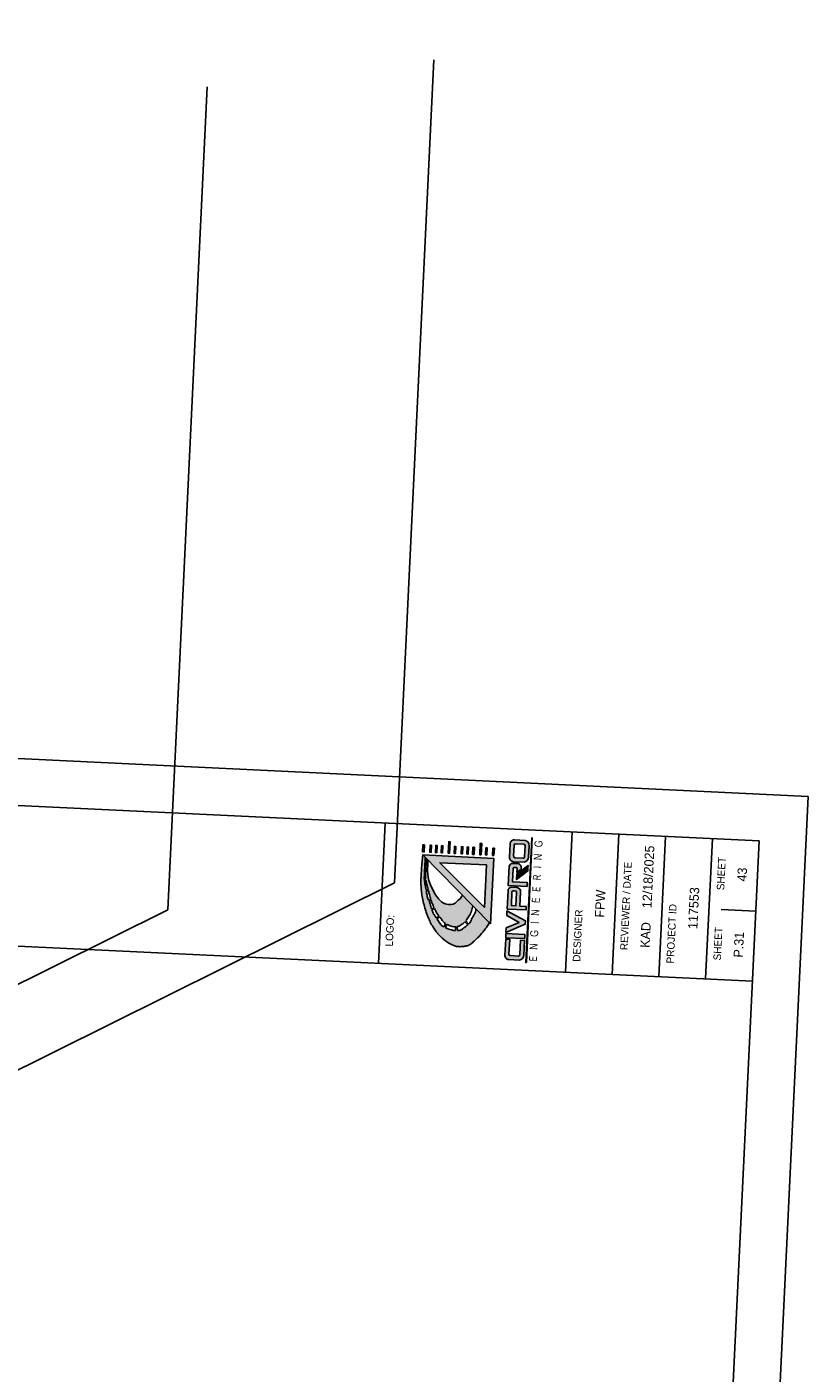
# Model space of a CAD drawing. Header units: feet. Extents: x 2247724 to 2247851, y 439237 to 439458.
# Tile 4 of 4: x 2247800 to 2247842, y 439386 to 439458. Entities that reach past the tile are written whole.
import ezdxf
from ezdxf import colors
from ezdxf.entities.mleader import LeaderData, LeaderLine
from ezdxf.enums import TextEntityAlignment as Align
from ezdxf.math import Vec2, Vec3

# ---------------------------------------------------------------- set-up
doc = ezdxf.new("R2010")
doc.units = ezdxf.units.FT
doc.header["$MEASUREMENT"] = 0
for name, color, linetype in [('SH_Border', 7, 'Continuous'), ('SH_Data', 7, 'Continuous'), ('SHT_LOGO_BLACK', 7, 'Continuous'), ('SHT_LOGO_BLUE', 160, 'Continuous'), ('SHT_LOGO_GREY', 9, 'Continuous'), ('TX_P_20', 7, 'Continuous')]:
    doc.layers.add(name, color=color, linetype=linetype)
doc.styles.add('OHDOTSymbols', font='arial.ttf')
doc.styles.get("Standard").update_dxf_attribs({"font": 'arial.ttf'})
doc.styles.add('Straight-Normal', font='font30.shx', dxfattribs={"height": 0.14})
doc.styles.add('Straight-Sub Title', font='font30.shx', dxfattribs={"height": 0.17})

msp = doc.modelspace()

# ---------------------------------------------------------------- hatches: boundary and pattern name
at = {"layer": 'SHT_LOGO_BLACK', "linetype": 'Continuous'}
h = msp.add_hatch(color=256, dxfattribs=at)
h.dxf.hatch_style = 1
h.paths.add_polyline_path([(2247825.085, 439414.102), (2247825.104, 439414.484), (2247825.03, 439414.487), (2247825.012, 439414.105)])
h.paths.add_polyline_path([(2247824.633, 439414.124), (2247824.707, 439414.12), (2247824.725, 439414.502), (2247824.651, 439414.505)])
h.paths.add_polyline_path([(2247824.428, 439414.746), (2247824.354, 439414.749), (2247824.325, 439414.138), (2247824.398, 439414.129)])
h.paths.add_polyline_path([(2247823.946, 439414.156), (2247824.02, 439414.153), (2247824.038, 439414.535), (2247823.964, 439414.538)])
h.paths.add_polyline_path([(2247823.713, 439414.167), (2247823.732, 439414.549), (2247823.658, 439414.553), (2247823.64, 439414.171)])
h.paths.add_polyline_path([(2247823.332, 439414.186), (2247823.405, 439414.182), (2247823.423, 439414.564), (2247823.35, 439414.567)])
h.paths.add_polyline_path([(2247822.953, 439414.204), (2247823.026, 439414.2), (2247823.045, 439414.582), (2247822.971, 439414.585)])
h.paths.add_polyline_path([(2247822.746, 439414.826), (2247822.673, 439414.829), (2247822.644, 439414.218), (2247822.717, 439414.209)])
h.paths.add_polyline_path([(2247822.356, 439414.615), (2247822.283, 439414.618), (2247822.265, 439414.237), (2247822.338, 439414.233)])
h.paths.add_polyline_path([(2247821.959, 439414.251), (2247822.033, 439414.248), (2247822.051, 439414.629), (2247821.978, 439414.633)])
h.paths.add_polyline_path([(2247821.745, 439414.644), (2247821.671, 439414.648), (2247821.653, 439414.266), (2247821.726, 439414.262)])
h.paths.add_polyline_path([(2247821.366, 439414.662), (2247821.293, 439414.666), (2247821.274, 439414.284), (2247821.348, 439414.28)])
h = msp.add_hatch(color=256, dxfattribs=at)
h.dxf.hatch_style = 1
h.paths.add_polyline_path([(2247823.761, 439410.461, -0.010054), (2247823.737, 439410.437), (2247823.578, 439410.604, 0.003974), (2247823.598, 439410.625, 0.040776), (2247823.621, 439410.655, 0.006066), (2247823.761, 439410.87, 0.061249), (2247823.878, 439411.117, 0.038297), (2247823.95, 439411.411), (2247823.396, 439411.975), (2247823.271, 439411.789), (2247823.164, 439411.711), (2247823.006, 439411.558), (2247822.9, 439411.506), (2247822.79, 439411.475), (2247822.655, 439411.486), (2247822.476, 439411.521), (2247822.294, 439411.613), (2247822.115, 439411.777), (2247821.96, 439411.997), (2247821.836, 439412.236), (2247821.7, 439412.527), (2247821.612, 439412.759), (2247821.564, 439412.948), (2247821.527, 439413.256), (2247821.548, 439413.685), (2247821.558, 439413.845), (2247821.476, 439413.928, -0.000418), (2247821.464, 439413.704, -0.000949), (2247821.458, 439413.583, -0.000351), (2247821.438, 439413.237, 0.00107), (2247821.432, 439413.123, 0.017555), (2247821.429, 439412.983, 0.017743), (2247821.436, 439412.844, 0.003592), (2247821.438, 439412.826), (2247821.359, 439412.813, -0.03869), (2247821.358, 439412.853, -0.000239), (2247821.36, 439412.881, 0.000026), (2247821.372, 439413.138, 0.000048), (2247821.39, 439413.521, 0.000037), (2247821.412, 439413.993), (2247821.282, 439414.126, 0.003624), (2247821.244, 439413.759, 0.007413), (2247821.23, 439413.58, 0.000904), (2247821.192, 439412.989, 0.00451), (2247821.186, 439412.87, 0.019073), (2247821.184, 439412.546, 0.017331), (2247821.208, 439412.191, 0.019514), (2247821.249, 439411.905, 0.015338), (2247821.326, 439411.545, 0.012204), (2247821.42, 439411.199, 0.017423), (2247821.5, 439410.96, 0.014015), (2247821.57, 439410.79, 0.009535), (2247821.683, 439410.546, 0.020378), (2247821.835, 439410.264, 0.02598), (2247821.975, 439410.055, 0.027565), (2247822.094, 439409.912, 0.018891), (2247822.286, 439409.72, 0.020789), (2247822.472, 439409.562, 0.020828), (2247822.67, 439409.421, 0.034599), (2247822.815, 439409.339, 0.032145), (2247822.982, 439409.273, 0.062269), (2247823.2, 439409.232, 0.050433), (2247823.472, 439409.242, 0.025118), (2247823.662, 439409.278, 0.057831), (2247823.74, 439409.307, 0.025804), (2247823.85, 439409.37, 0.04348), (2247823.909, 439409.416, 0.002738), (2247823.999, 439409.5, 0.002118), (2247824.114, 439409.609, 0.001598), (2247824.298, 439409.788, 0.006576), (2247824.343, 439409.832, 0.02396), (2247824.355, 439409.847, 0.001113), (2247824.608, 439410.163, 0.009085), (2247824.7, 439410.283, 0.004888), (2247824.852, 439410.494), (2247824.123, 439411.235, -0.03184), (2247824.096, 439411.089, -0.071165), (2247824.035, 439410.942, -0.016789), (2247823.96, 439410.824, 0.028454), (2247823.918, 439410.754, 0.050722), (2247823.869, 439410.633, -0.071433), (2247823.83, 439410.549, -0.049376)])
h.paths.add_polyline_path([(2247823.688, 439410.394, -0.010823), (2247823.66, 439410.371, -0.001747), (2247823.575, 439410.309, 0.001596), (2247823.483, 439410.24, 0.003876), (2247823.394, 439410.173, -0.006206), (2247823.339, 439410.131, -0.097322), (2247823.296, 439410.111, -0.038974), (2247823.182, 439410.092, -0.011737), (2247823.131, 439410.089), (2247823.121, 439410.303, 0.028633), (2247823.212, 439410.329, 0.056422), (2247823.287, 439410.364, 0.018655), (2247823.374, 439410.423, 0.019312), (2247823.453, 439410.486, 0.013666), (2247823.527, 439410.554, 0.001157), (2247823.533, 439410.56)], flags=16)
h.paths.add_polyline_path([(2247823.04, 439410.29), (2247823.038, 439410.089, -0.015908), (2247822.981, 439410.094, -0.022838), (2247822.874, 439410.112, -0.018474), (2247822.744, 439410.144, -0.026037), (2247822.612, 439410.19, -0.016666), (2247822.498, 439410.241), (2247822.565, 439410.432, 0.001651), (2247822.585, 439410.421, 0.015544), (2247822.695, 439410.365, 0.016487), (2247822.802, 439410.318, 0.075188), (2247822.934, 439410.288, 0.042887)], flags=16)
h.paths.add_polyline_path([(2247822.5, 439410.469), (2247822.421, 439410.281, -0.024038), (2247822.324, 439410.341, -0.06415), (2247822.261, 439410.399, -0.021969), (2247822.197, 439410.481, -0.008749), (2247822.05, 439410.696, -0.000355), (2247822.038, 439410.714), (2247822.18, 439410.817, 0.002531), (2247822.262, 439410.712, 0.006928), (2247822.388, 439410.556, 0.028635), (2247822.422, 439410.52, 0.053806), (2247822.448, 439410.5, 0.004266)], flags=16)
h.paths.add_polyline_path([(2247822.151, 439410.855), (2247822.013, 439410.753, -0.00319), (2247821.907, 439410.919, -0.013578), (2247821.863, 439410.991, -0.029845), (2247821.793, 439411.137, -0.004092), (2247821.772, 439411.189), (2247821.909, 439411.26, 0.013659), (2247822.003, 439411.075, 0.029225), (2247822.075, 439410.958, 0.009297), (2247822.131, 439410.882, 0.000639)], flags=16)
h.paths.add_polyline_path([(2247821.889, 439411.303), (2247821.755, 439411.233, -0.011307), (2247821.704, 439411.378, -0.010591), (2247821.669, 439411.493, 0.011749), (2247821.637, 439411.598, 0.016183), (2247821.612, 439411.667), (2247821.726, 439411.706, 0.017905), (2247821.788, 439411.538, 0.011223)], flags=16)
h.paths.add_polyline_path([(2247821.713, 439411.749), (2247821.593, 439411.711, 0.010824), (2247821.571, 439411.755, -0.05835), (2247821.533, 439411.858, -0.01154), (2247821.509, 439411.971, -0.00345), (2247821.466, 439412.199), (2247821.584, 439412.231, 0.012845), (2247821.636, 439412.013, 0.008036), (2247821.674, 439411.873, 0.004709)], flags=16)
h.paths.add_polyline_path([(2247821.573, 439412.28), (2247821.457, 439412.252, -0.000481), (2247821.431, 439412.402, 0.000864), (2247821.419, 439412.471, 0.00468), (2247821.399, 439412.579, -0.004072), (2247821.375, 439412.704, -0.008774), (2247821.366, 439412.763), (2247821.444, 439412.777, 0.005656), (2247821.448, 439412.75, 0.0202), (2247821.467, 439412.662, 0.019573), (2247821.501, 439412.547, -0.017067), (2247821.54, 439412.415, -0.007865)], flags=16)
at = {"layer": 'SHT_LOGO_BLUE'}
h = msp.add_hatch(color=256, dxfattribs=at)
h.dxf.hatch_style = 1
h.paths.add_polyline_path([(2247825.966, 439408.749, -0.44246), (2247825.887, 439408.828), (2247825.925, 439409.616), (2247825.711, 439409.626), (2247825.67, 439408.783, 0.436831), (2247825.873, 439408.542), (2247826.444, 439408.515, 0.355742), (2247826.682, 439408.78), (2247826.719, 439409.568), (2247826.509, 439409.578), (2247826.472, 439408.81, -0.466077), (2247826.397, 439408.728)])
h.paths.add_polyline_path([(2247825.721, 439409.926), (2247825.711, 439409.708), (2247826.727, 439409.66), (2247826.731, 439409.878)])
h.paths.add_polyline_path([(2247826.759, 439410.427), (2247826.767, 439410.611), (2247825.78, 439411.134), (2247825.768, 439410.899), (2247826.424, 439410.524), (2247825.739, 439410.233), (2247825.727, 439409.991)])
h.paths.add_polyline_path([(2247826.47, 439411.387), (2247826.507, 439412.162, 0.384335), (2247826.328, 439412.382), (2247826.018, 439412.4, 0.413942), (2247825.834, 439412.233), (2247825.787, 439411.24), (2247826.799, 439411.191), (2247826.808, 439411.371)])
h.paths.add_polyline_path([(2247826.257, 439411.407), (2247826.012, 439411.419), (2247826.047, 439412.14, -0.363757), (2247826.106, 439412.204, -0.087868), (2247826.227, 439412.198, -0.553906), (2247826.291, 439412.122)], flags=16)
h.paths.add_polyline_path([(2247826.318, 439413.413), (2247826.307, 439413.191), (2247826.542, 439413.367), (2247826.546, 439413.441, 0.37317), (2247826.371, 439413.663), (2247826.095, 439413.677, 0.37162), (2247825.898, 439413.522), (2247825.849, 439412.495), (2247826.854, 439412.447), (2247826.865, 439412.658), (2247826.074, 439412.696), (2247826.108, 439413.399, -0.38138), (2247826.165, 439413.457), (2247826.265, 439413.453, -0.307867)])
h.paths.add_polyline_path([(2247825.92, 439414.009, 0.436831), (2247826.123, 439413.767), (2247826.694, 439413.74, 0.355742), (2247826.931, 439414.005), (2247826.96, 439414.62, 0.355742), (2247826.749, 439414.906), (2247826.178, 439414.933, 0.436831), (2247825.953, 439414.712)])
h.paths.add_polyline_path([(2247826.165, 439414.647, -0.386521), (2247826.236, 439414.719), (2247826.661, 439414.699, -0.436448), (2247826.749, 439414.617), (2247826.721, 439414.035, -0.466076), (2247826.646, 439413.954), (2247826.215, 439413.974, -0.44246), (2247826.136, 439414.053)], flags=16)
h = msp.add_hatch(color=256, dxfattribs=at)
h.dxf.hatch_style = 1
h.paths.add_polyline_path([(2247826.304, 439413.124), (2247826.297, 439412.977), (2247826.902, 439413.44), (2247826.907, 439413.563)])
at = {"layer": 'SHT_LOGO_GREY'}
h = msp.add_hatch(color=256, dxfattribs=at)
h.dxf.hatch_style = 1
h.paths.add_polyline_path([(2247821.282, 439414.126), (2247824.903, 439410.442), (2247825.07, 439413.945)])
h.paths.add_polyline_path([(2247824.681, 439413.591), (2247824.573, 439411.325), (2247822.196, 439413.71)], flags=16)
h = msp.add_hatch(color=256, dxfattribs=at)
h.dxf.hatch_style = 1
h.paths.add_polyline_path([(2247826.296, 439412.958), (2247826.289, 439412.81), (2247826.894, 439413.274), (2247826.899, 439413.396)])

# ---------------------------------------------------------------- linework, layer by layer
at = {"layer": 'SH_Border'}
for p, q in [((2247731.987, 439422.498), (2247841.862, 439417.255)), ((2247734.365, 439419.882), (2247839.246, 439414.877)), ((2247841.862, 439417.255), (2247833.759, 439247.448)), ((2247819.269, 439415.83), (2247818.911, 439408.338)), ((2247829.257, 439415.353), (2247828.9, 439407.862)), ((2247831.754, 439415.234), (2247831.397, 439407.743)), ((2247839.246, 439414.877), (2247831.381, 439250.064)), ((2247834.252, 439415.115), (2247833.894, 439407.623)), ((2247836.749, 439414.996), (2247836.391, 439407.504)), ((2247734.008, 439412.39), (2247838.888, 439407.385)), ((2247837.217, 439411.219), (2247839.067, 439411.131))]:
    msp.add_line(p, q, dxfattribs=at)
at = {"layer": 'SHT_LOGO_BLACK'}
for p, q in [((2247821.755, 439411.233, -4063.576), (2247821.889, 439411.303, -4063.576)), ((2247821.772, 439411.189, -4063.576), (2247821.909, 439411.26, -4063.576)), ((2247822.013, 439410.753, -4063.576), (2247822.151, 439410.855, -4063.576)), ((2247822.038, 439410.714, -4063.576), (2247822.18, 439410.817, -4063.576))]:
    msp.add_line(p, q, dxfattribs=at)
at = {"layer": 'SHT_LOGO_BLACK', "linetype": 'Continuous', "elevation": -4063.576}
for points in [[(2247821.348, 439414.28), (2247821.366, 439414.662), (2247821.293, 439414.666), (2247821.274, 439414.284)], [(2247821.726, 439414.262), (2247821.745, 439414.644), (2247821.671, 439414.648), (2247821.653, 439414.266)], [(2247822.033, 439414.248), (2247822.051, 439414.629), (2247821.978, 439414.633), (2247821.959, 439414.251)], [(2247822.338, 439414.233), (2247822.356, 439414.615), (2247822.283, 439414.618), (2247822.265, 439414.237)], [(2247822.717, 439414.209), (2247822.746, 439414.826), (2247822.673, 439414.829), (2247822.644, 439414.218)], [(2247823.026, 439414.2), (2247823.045, 439414.582), (2247822.971, 439414.585), (2247822.953, 439414.204)], [(2247823.405, 439414.182), (2247823.423, 439414.564), (2247823.35, 439414.567), (2247823.332, 439414.186)], [(2247823.713, 439414.167), (2247823.732, 439414.549), (2247823.658, 439414.553), (2247823.64, 439414.171)], [(2247824.02, 439414.153), (2247824.038, 439414.535), (2247823.964, 439414.538), (2247823.946, 439414.156)], [(2247824.398, 439414.129), (2247824.428, 439414.746), (2247824.354, 439414.749), (2247824.325, 439414.138)], [(2247824.707, 439414.12), (2247824.725, 439414.502), (2247824.651, 439414.505), (2247824.633, 439414.124)], [(2247825.085, 439414.102), (2247825.104, 439414.484), (2247825.03, 439414.487), (2247825.012, 439414.105)]]:
    msp.add_lwpolyline(points, close=True, dxfattribs=at)
at = {"layer": 'SHT_LOGO_BLACK'}
msp.add_lwpolyline([(2247826.814, 439408.376), (2247827.132, 439415.038), (2247827.103, 439415.039), (2247826.785, 439408.38)], close=True, dxfattribs=at)
for points in [[(2247824.852, 439410.494, -0.004888), (2247824.7, 439410.283, -0.009085), (2247824.608, 439410.163, -0.001113), (2247824.355, 439409.847, -0.02396), (2247824.343, 439409.832, -0.006576), (2247824.298, 439409.788, -0.001598), (2247824.114, 439409.609, -0.002118), (2247823.999, 439409.5, -0.002738), (2247823.909, 439409.416, -0.04348), (2247823.85, 439409.37, -0.025804), (2247823.74, 439409.307, -0.057831), (2247823.662, 439409.278, -0.025118), (2247823.472, 439409.242, -0.050433), (2247823.2, 439409.232, -0.062269), (2247822.982, 439409.273, -0.032145), (2247822.815, 439409.339, -0.034599), (2247822.67, 439409.421, -0.020828), (2247822.472, 439409.562, -0.020789), (2247822.286, 439409.72, -0.018891), (2247822.094, 439409.912, -0.027565), (2247821.975, 439410.055, -0.02598), (2247821.835, 439410.264, -0.020378), (2247821.683, 439410.546, -0.009535), (2247821.57, 439410.79, -0.014015), (2247821.5, 439410.96, -0.017423), (2247821.42, 439411.199, -0.012204), (2247821.326, 439411.545, -0.015338), (2247821.249, 439411.905, -0.019514), (2247821.208, 439412.191, -0.017331), (2247821.184, 439412.546, -0.019073), (2247821.186, 439412.87, -0.00451), (2247821.192, 439412.989, -0.000904), (2247821.23, 439413.58, -0.007413), (2247821.244, 439413.759, -0.003624), (2247821.282, 439414.126)], [(2247821.359, 439412.813, -0.03869), (2247821.358, 439412.853, -0.000239), (2247821.36, 439412.881, 0.000026), (2247821.372, 439413.138, 0.000048), (2247821.39, 439413.521, 0.000037), (2247821.412, 439413.993)], [(2247821.438, 439412.826, -0.003592), (2247821.436, 439412.844, -0.017743), (2247821.429, 439412.983, -0.017555), (2247821.432, 439413.123, -0.00107), (2247821.438, 439413.237, 0.000351), (2247821.458, 439413.583, 0.000949), (2247821.464, 439413.704, 0.000418), (2247821.476, 439413.928)], [(2247821.457, 439412.252, -0.0002), (2247821.455, 439412.265, -0.000438), (2247821.431, 439412.402, 0.000864), (2247821.419, 439412.471, 0.00468), (2247821.399, 439412.579, -0.004072), (2247821.375, 439412.704, -0.008774), (2247821.366, 439412.763, -0.040254)], [(2247821.573, 439412.28, 0.007865), (2247821.54, 439412.415, 0.017067), (2247821.501, 439412.547, -0.019573), (2247821.467, 439412.662, -0.0202), (2247821.448, 439412.75, -0.005656), (2247821.444, 439412.777, -0.017743)], [(2247821.593, 439411.711, 0.010824), (2247821.571, 439411.755, -0.05835), (2247821.533, 439411.858, -0.01154), (2247821.509, 439411.971, -0.00345), (2247821.466, 439412.199, -0.000438)], [(2247821.713, 439411.749, -0.004709), (2247821.674, 439411.873, -0.008036), (2247821.636, 439412.013, -0.011799), (2247821.588, 439412.213, 0.001031), (2247821.584, 439412.231, 0.017067)], [(2247821.755, 439411.233, -0.011307), (2247821.704, 439411.378, -0.010591), (2247821.669, 439411.493, 0.011749), (2247821.637, 439411.598, 0.016183), (2247821.612, 439411.667, -0.05835)], [(2247821.889, 439411.303, -0.011223), (2247821.788, 439411.538, -0.017453), (2247821.728, 439411.702, -0.000163), (2247821.726, 439411.706, -0.008036)], [(2247822.013, 439410.753, -0.00319), (2247821.907, 439410.919, -0.013578), (2247821.863, 439410.991, -0.029845), (2247821.793, 439411.137, -0.004092), (2247821.772, 439411.189, -0.010591)], [(2247822.151, 439410.855, -0.000639), (2247822.131, 439410.882, -0.009297), (2247822.075, 439410.958, -0.029225), (2247822.003, 439411.075, -0.013659), (2247821.909, 439411.26, -0.011561)], [(2247823.95, 439411.411, -0.038297), (2247823.878, 439411.117, -0.061249), (2247823.761, 439410.87, -0.006066), (2247823.621, 439410.655, -0.040776), (2247823.598, 439410.625, -0.003974), (2247823.578, 439410.604, -0.013666)], [(2247824.123, 439411.235, -0.03184), (2247824.096, 439411.089, -0.071165), (2247824.035, 439410.942, -0.016789), (2247823.96, 439410.824, 0.028454), (2247823.918, 439410.754, 0.050722), (2247823.869, 439410.633, -0.071433), (2247823.83, 439410.549, -0.049376), (2247823.761, 439410.461, -0.010054), (2247823.737, 439410.437, -0.001747)], [(2247822.421, 439410.281, -0.024038), (2247822.324, 439410.341, -0.06415), (2247822.261, 439410.399, -0.021969), (2247822.197, 439410.481, -0.008749), (2247822.05, 439410.696, -0.000355), (2247822.038, 439410.714, -0.013578)], [(2247822.5, 439410.469, -0.004266), (2247822.448, 439410.5, -0.053806), (2247822.422, 439410.52, -0.028635), (2247822.388, 439410.556, -0.006928), (2247822.262, 439410.712, -0.002531), (2247822.18, 439410.817, -0.009297)], [(2247823.038, 439410.089, -0.015908), (2247822.981, 439410.094, -0.022838), (2247822.874, 439410.112, -0.018474), (2247822.744, 439410.144, -0.026037), (2247822.612, 439410.19, -0.016666), (2247822.498, 439410.241, -0.03409)], [(2247823.04, 439410.29, -0.042886), (2247822.934, 439410.288, -0.075188), (2247822.802, 439410.318, -0.016487), (2247822.695, 439410.365, -0.015544), (2247822.585, 439410.421, -0.001651), (2247822.565, 439410.432, -0.053806)], [(2247823.533, 439410.56, -0.001157), (2247823.527, 439410.554, -0.013666), (2247823.453, 439410.486, -0.019312), (2247823.374, 439410.423, -0.018655), (2247823.287, 439410.364, -0.056422), (2247823.212, 439410.329, -0.028633), (2247823.121, 439410.303, -0.064453)], [(2247823.688, 439410.394, -0.010823), (2247823.66, 439410.371, -0.001747), (2247823.575, 439410.309, 0.001596), (2247823.483, 439410.24, 0.003876), (2247823.394, 439410.173, -0.006206), (2247823.339, 439410.131, -0.097322), (2247823.296, 439410.111, -0.038974), (2247823.182, 439410.092, -0.011737), (2247823.131, 439410.089, -0.026776)]]:
    msp.add_lwpolyline(points, format="xyb", dxfattribs=at)
at = {"layer": 'SHT_LOGO_BLACK', "elevation": -4063.576}
for points in [[(2247823.396, 439411.975), (2247823.271, 439411.789), (2247823.164, 439411.711), (2247823.006, 439411.558), (2247822.9, 439411.506), (2247822.79, 439411.475), (2247822.655, 439411.486), (2247822.476, 439411.521), (2247822.294, 439411.613), (2247822.115, 439411.777), (2247821.96, 439411.997), (2247821.836, 439412.236), (2247821.7, 439412.527), (2247821.612, 439412.759), (2247821.564, 439412.948), (2247821.527, 439413.256), (2247821.548, 439413.685), (2247821.558, 439413.845)], [(2247821.359, 439412.813), (2247821.438, 439412.826)], [(2247821.366, 439412.763), (2247821.444, 439412.777)], [(2247821.457, 439412.252), (2247821.573, 439412.28)], [(2247821.466, 439412.199), (2247821.584, 439412.231)], [(2247821.593, 439411.711), (2247821.713, 439411.749)], [(2247821.612, 439411.667), (2247821.726, 439411.706)], [(2247822.421, 439410.281), (2247822.5, 439410.469)], [(2247822.498, 439410.241), (2247822.565, 439410.432)], [(2247823.038, 439410.089), (2247823.04, 439410.29)], [(2247823.131, 439410.089), (2247823.121, 439410.303)], [(2247823.688, 439410.394), (2247823.533, 439410.56)], [(2247823.737, 439410.437), (2247823.578, 439410.604)]]:
    msp.add_lwpolyline(points, dxfattribs=at)
at = {"layer": 'SHT_LOGO_BLUE'}
for p, q in [((2247825.92, 439414.009), (2247825.953, 439414.712)), ((2247826.165, 439414.647), (2247826.136, 439414.053)), ((2247826.749, 439414.906), (2247826.178, 439414.933)), ((2247826.236, 439414.719), (2247826.681, 439414.698)), ((2247826.721, 439414.035), (2247826.749, 439414.609)), ((2247826.96, 439414.62), (2247826.931, 439414.005)), ((2247826.694, 439413.74), (2247826.123, 439413.767)), ((2247826.201, 439413.975), (2247826.646, 439413.954))]:
    msp.add_line(p, q, dxfattribs=at)
for points in [[(2247826.854, 439412.447), (2247826.865, 439412.658), (2247826.074, 439412.696), (2247826.108, 439413.399, -0.38138), (2247826.165, 439413.457), (2247826.265, 439413.453, -0.307867), (2247826.318, 439413.413), (2247826.307, 439413.191), (2247826.542, 439413.367), (2247826.546, 439413.441, 0.37317), (2247826.371, 439413.663), (2247826.095, 439413.677, 0.37162), (2247825.898, 439413.522), (2247825.849, 439412.495), (2247826.854, 439412.447)], [(2247825.787, 439411.24), (2247825.834, 439412.233, -0.413942), (2247826.018, 439412.4), (2247826.328, 439412.382)], [(2247826.291, 439412.122), (2247826.257, 439411.407), (2247826.012, 439411.419), (2247826.047, 439412.14, -0.363757), (2247826.106, 439412.204, -0.087868), (2247826.227, 439412.198, -0.553906), (2247826.291, 439412.122, 0.590972)], [(2247826.472, 439408.81), (2247826.509, 439409.578), (2247826.719, 439409.568), (2247826.682, 439408.78, -0.355742), (2247826.444, 439408.515), (2247825.873, 439408.542, -0.436831), (2247825.67, 439408.783), (2247825.711, 439409.626), (2247825.925, 439409.616), (2247825.887, 439408.828, 0.386521), (2247825.951, 439408.75), (2247826.397, 439408.728, 0.466077), (2247826.472, 439408.81, -0.087106)]]:
    msp.add_lwpolyline(points, format="xyb", dxfattribs=at)
for points in [[(2247826.304, 439413.124), (2247826.297, 439412.977), (2247826.902, 439413.44), (2247826.907, 439413.563), (2247826.304, 439413.124)], [(2247825.787, 439411.24), (2247826.799, 439411.191), (2247826.808, 439411.371), (2247826.47, 439411.387), (2247826.507, 439412.162)]]:
    msp.add_lwpolyline(points, dxfattribs=at)
for points in [[(2247825.727, 439409.991), (2247825.739, 439410.233), (2247826.424, 439410.524), (2247825.768, 439410.899), (2247825.78, 439411.134), (2247826.767, 439410.611), (2247826.759, 439410.427)], [(2247826.727, 439409.66), (2247825.711, 439409.708), (2247825.721, 439409.926), (2247826.731, 439409.878)]]:
    msp.add_lwpolyline(points, close=True, dxfattribs=at)
for centre, radius, start, end in [((2247826.168, 439414.718), 0.215, 87.26782, 181.65662), ((2247826.24, 439414.644), 0.0752, 92.73763, 177.26782), ((2247826.667, 439414.617), 0.0817, 354.44714, 80.13203), ((2247826.679, 439414.633), 0.281, 357.26782, 75.59825), ((2247826.133, 439413.982), 0.215, 172.87903, 267.26782), ((2247826.212, 439414.049), 0.0752, 177.26782, 261.79801), ((2247826.649, 439414.026), 0.0725, 267.26782, 7.2243), ((2247826.65, 439414.018), 0.281, 278.9374, 357.26782), ((2247826.296, 439412.172), 0.211, 357.26782, 81.36195)]:
    msp.add_arc(centre, radius, start, end, dxfattribs=at)
at = {"layer": 'SHT_LOGO_GREY', "elevation": -4063.576}
msp.add_lwpolyline([(2247824.903, 439410.442), (2247825.07, 439413.945), (2247821.282, 439414.126), (2247824.903, 439410.442)], dxfattribs=at)
msp.add_lwpolyline([(2247824.573, 439411.325), (2247824.681, 439413.591), (2247822.196, 439413.71)], close=True, dxfattribs=at)
at = {"layer": 'SHT_LOGO_GREY'}
msp.add_lwpolyline([(2247826.296, 439412.958), (2247826.289, 439412.81), (2247826.894, 439413.274), (2247826.899, 439413.396), (2247826.296, 439412.958)], dxfattribs=at)

# ---------------------------------------------------------------- texts
at = {"layer": 'SH_Data', "linetype": 'Continuous', "style": 'Straight-Sub Title'}
for s, p in [('12/18/2025', (2247833.327, 439412.956)), ('43', (2247838.338, 439413.08)), ('117553', (2247835.75, 439411.289)), ('FPW', (2247830.756, 439411.527)), ('KAD', (2247833.179, 439409.856)), ('P.31', (2247838.159, 439409.335))]:
    msp.add_text(s, height=0.5, rotation=87.26782, dxfattribs=at).set_placement(p, align=Align.MIDDLE_CENTER)
at = {"layer": 'SH_Data', "color": 7, "linetype": 'Continuous', "style": 'Straight-Normal'}
for s, p in [('SHEET', (2247837.223, 439413.134)), ('REVIEWER / DATE', (2247832.135, 439411.406)), ('DESIGNER', (2247829.556, 439409.816)), ('PROJECT ID', (2247834.567, 439409.92)), ('SHEET', (2247837.044, 439409.388))]:
    msp.add_text(s, height=0.4, rotation=87.26782, dxfattribs=at).set_placement(p, align=Align.MIDDLE_CENTER)
msp.add_text('LOGO:', height=0.4, rotation=87.26782, dxfattribs=at).set_placement((2247819.319, 439410.095), align=Align.TOP_CENTER)
at = {"layer": 'SHT_LOGO_BLACK', "linetype": 'Continuous', "style": 'OHDOTSymbols'}
for s, width, p in [('G', 0.8, (2247827.463, 439414.723, 13.003)), ('N', 0.8, (2247827.429, 439414.02, 13.003)), ('R', 0.7, (2247827.377, 439412.93, 13.003)), ('I', 0.7, (2247827.403, 439413.479, 13.003)), ('E', 0.7, (2247827.347, 439412.299, 13.003)), ('E', 0.7, (2247827.319, 439411.705, 13.003)), ('N', 0.8, (2247827.288, 439411.05, 13.003)), ('I', 0.7, (2247827.262, 439410.511, 13.003)), ('G', 0.8, (2247827.234, 439409.937, 13.003)), ('E', 0.7, (2247827.17, 439408.588, 13.003)), ('N', 0.8, (2247827.201, 439409.235, 13.003))]:
    msp.add_text(s, height=0.426, rotation=87.26782, dxfattribs=dict(at, width=width)).set_placement(p, align=Align.MIDDLE_CENTER)

# ---------------------------------------------------------------- leaders
at = {"layer": 'TX_P_20'}
ml = msp.add_multileader_mtext('Standard', dxfattribs=at)
ml.set_content('', color=256)
ml.set_leader_properties()
ml.build(insert=Vec2(0, 0))
ml.multileader.update_dxf_attribs({"dogleg_length": 2.2, "arrow_head_size": 2, "scale": 20})
ctx = ml.context
ctx.base_point, ctx.scale, ctx.char_height, ctx.arrow_head_size, ctx.landing_gap_size, ctx.plane_origin, ctx.plane_x_axis, ctx.plane_y_axis = Vec3(2247822.042, 439460.176), 20, 2, 2, 1.8, Vec3(2247757.285, 439437.208), Vec3(-0.047667, -0.998863), Vec3(0.998863, -0.047667)
ctx.text_align_type = 2
notes = []
notes.append((ctx, [(1, (1, 1, 0), (2247819.773, 439412.63), (0.047667, 0.998863), 44, [(0, [(2247772.221, 439389.031)], 0, [])])]))
ctx.mtext.insert, ctx.mtext.text_direction, ctx.mtext.rotation, ctx.mtext.alignment, ctx.mtext.flow_direction = Vec3(2247822.955, 439458.33), Vec3(-0.047667, -0.998863), 3.141593, 3, 5
ml = msp.add_multileader_mtext('Standard', dxfattribs=at)
ml.set_content('', color=256)
ml.set_leader_properties()
ml.build(insert=Vec2(0, 0))
ml.multileader.update_dxf_attribs({"dogleg_length": 2.2, "arrow_head_size": 2, "scale": 20})
ctx = ml.context
ctx.base_point, ctx.scale, ctx.char_height, ctx.arrow_head_size, ctx.landing_gap_size, ctx.plane_origin, ctx.plane_x_axis, ctx.plane_y_axis = Vec3(2247809.936, 439458.736), 20, 2, 2, 1.8, Vec3(2247745.179, 439435.768), Vec3(-0.047667, -0.998863), Vec3(0.998863, -0.047667)
ctx.text_align_type = 2
notes.append((ctx, [(1, (1, 1, 0), (2247807.667, 439411.19), (0.047667, 0.998863), 44, [(0, [(2247760.115, 439387.592)], 0, [])])]))
ctx.mtext.insert, ctx.mtext.text_direction, ctx.mtext.rotation, ctx.mtext.alignment, ctx.mtext.flow_direction = Vec3(2247810.849, 439456.891), Vec3(-0.047667, -0.998863), 3.141593, 3, 5
for ctx, leaders in notes:
    for number, flags, end, landing, length, lines in leaders:
        leader = LeaderData()
        leader.index, (leader.has_last_leader_line, leader.has_dogleg_vector, leader.attachment_direction) = number, flags
        leader.last_leader_point, leader.dogleg_vector, leader.dogleg_length = Vec3(end), Vec3(landing), length
        for number, points, colour, breaks in lines:
            line = LeaderLine()
            line.index, line.vertices, line.color, line.breaks = number, Vec3.list(points), colors.encode_raw_color(colour), breaks
            leader.lines.append(line)
        ctx.leaders.append(leader)

doc.saveas('drawing.dxf')
